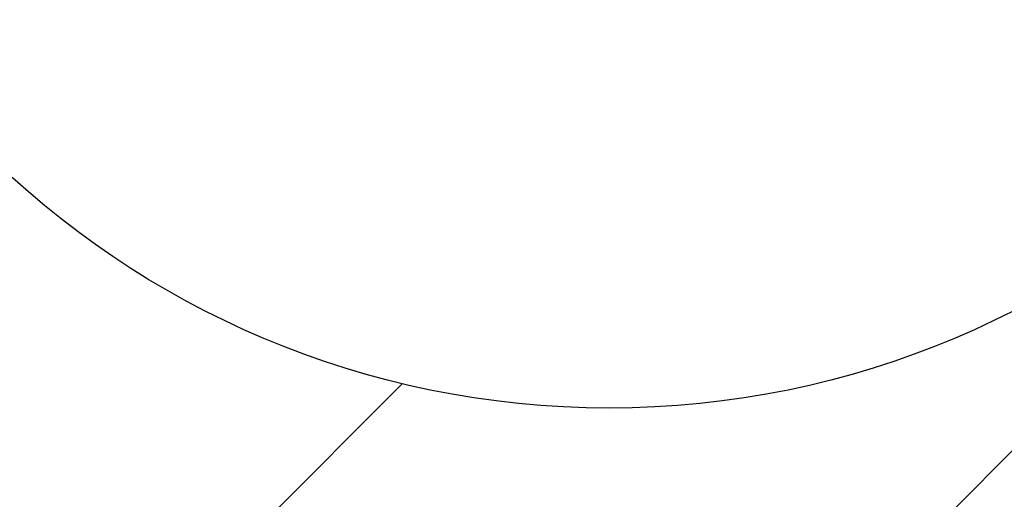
# Model space of a CAD drawing. Header units: millimetres. Extents: x 56 to 196, y 17 to 273.
# Tile 3 of 27: x 113.11 to 123.99, y 56.19 to 61.5. Entities that reach past the tile are written whole.
import ezdxf

# ---------------------------------------------------------------- set-up
doc = ezdxf.new("R2010")
doc.units = ezdxf.units.MM
doc.layers.add('细实线_GB', color=7, linetype='Continuous')
doc.layers.add('细线层', color=5, linetype='Continuous')

msp = doc.modelspace()

# ---------------------------------------------------------------- hatches: boundary and pattern name
at = {"layer": '细线层'}
h = msp.add_hatch(dxfattribs=at)
h.set_pattern_fill('ANSI31', color=256, scale=1.6667, style=0)
edge = h.paths.add_edge_path(flags=0)
edge.add_arc((119.62469, 67.00972), 50.46178, 0, 360)
edge = h.paths.add_edge_path(flags=0)
edge.add_arc((119.62469, 67.00972), 9.80859, 0, 360)

# ---------------------------------------------------------------- linework, layer by layer
at = {"layer": '细实线_GB'}
for radius in [50.46178, 50.46178, 9.80859, 9.80859]:
    msp.add_circle((119.62469, 67.00972), radius, dxfattribs=at)

doc.saveas('drawing.dxf')
